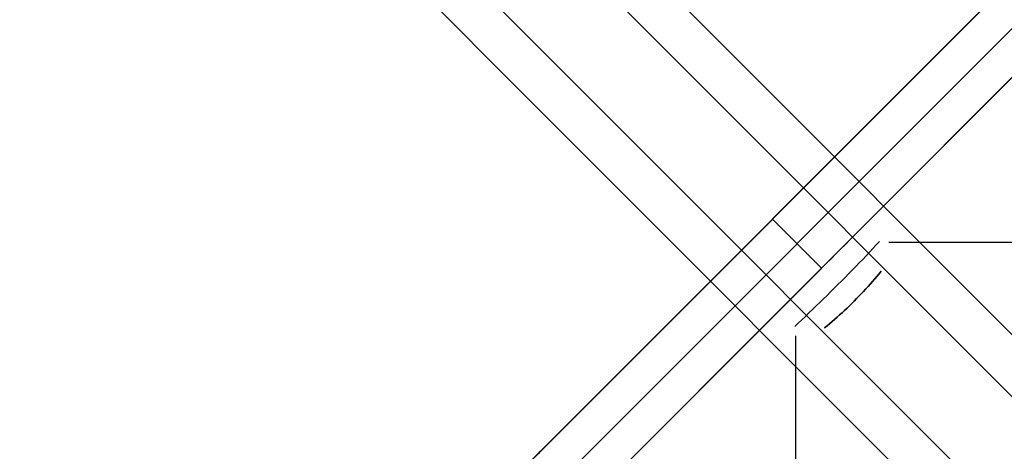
# Model space of a CAD drawing. Header units: millimetres. Extents: x -1690 to 192, y -898 to 54.
# Tile 106 of 256: x -1689 to -1668, y 32 to 41. Entities that reach past the tile are written whole.
import ezdxf

# ---------------------------------------------------------------- set-up
doc = ezdxf.new("R2010")
doc.units = ezdxf.units.MM
doc.header["$MEASUREMENT"] = 0
doc.layers.add('OVIDIO 186x93x72h', color=7, linetype='Continuous')

msp = doc.modelspace()

# ---------------------------------------------------------------- linework, layer by layer
at = {"layer": 'OVIDIO 186x93x72h'}
for points in [[(-1656.959053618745, 53.28244048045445), (-1689.485310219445, 20.75618387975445)], [(-1689.485310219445, 20.75618387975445), (-1656.959053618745, 53.28244048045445)], [(-1656.42872637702, 52.75211323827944), (-1688.95498297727, 20.22585663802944)], [(-1655.898396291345, 52.22178315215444), (-1688.424652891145, 19.69552655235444)], [(-1688.424652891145, 19.69552655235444), (-1655.898396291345, 52.22178315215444)], [(-1662.439134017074, 47.80236577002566), (-1684.005235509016, 26.23626427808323)], [(-1661.37847384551, 46.74170559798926), (-1682.944575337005, 25.17560410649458)], [(-1678.525157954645, 31.71634183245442), (-1667.919211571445, 42.32228821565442)], [(-1667.919211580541, 42.32228822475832), (-1678.525157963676, 31.71634184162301)], [(-1678.232496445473, 32.00900334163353), (-1668.211873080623, 42.02962670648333)], [(-1668.211873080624, 42.02962670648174), (-1678.232496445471, 32.00900334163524)], [(-1678.232496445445, 32.00900334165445), (-1668.211873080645, 42.02962670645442)], [(-1668.211873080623, 42.02962670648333), (-1678.232496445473, 32.00900334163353)], [(-1678.232496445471, 32.00900334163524), (-1668.211873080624, 42.02962670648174)], [(-1667.388889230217, 41.79196587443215), (-1677.994835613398, 31.18601949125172)], [(-1666.858559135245, 41.26163577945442), (-1677.464505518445, 30.65568939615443)], [(-1677.464505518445, 30.65568939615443), (-1666.858559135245, 41.26163577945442)], [(-1672.16153232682, 35.95866258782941), (-1673.222184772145, 37.01931503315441)], [(-1672.161524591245, 35.95865485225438), (-1673.222181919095, 37.01931218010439)], [(-1658.310575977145, 36.51315194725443), (-1670.703560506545, 36.51315194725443)], [(-1672.716021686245, 22.10770623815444), (-1672.716021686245, 34.50069076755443)], [(-1678.283332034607, 31.95694076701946), (-1678.232496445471, 32.00900334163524)], [(-1678.232496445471, 32.00900334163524), (-1678.283332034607, 31.95694076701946)]]:
    msp.add_lwpolyline(points, dxfattribs=at)
at = {"layer": 'OVIDIO 186x93x72h', "extrusion": (1, 0, 0)}
for points in [[(37.01931502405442, 717.3735819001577), (37.01931502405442, 718.8735819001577)], [(37.01931502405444, -2.62641810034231), (37.01931502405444, 717.3735819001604)], [(37.18397234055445, 714.5114148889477), (35.84233155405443, 717.1946964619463)], [(35.84233155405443, 717.1946964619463), (37.18397234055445, 714.5114148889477)], [(37.18397234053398, 714.5114148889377), (35.8423315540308, 717.1946964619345)], [(35.95865485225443, -2.626418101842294), (35.95865485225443, 717.3735819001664)], [(34.50069076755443, 714.5114148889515), (22.10770623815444, 714.5114148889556)], [(22.10770623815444, 717.1946964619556), (34.50069076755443, 717.194696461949)]]:
    msp.add_lwpolyline(points, dxfattribs=at)
at = {"layer": 'OVIDIO 186x93x72h', "extrusion": (-0.004840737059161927, 0.999988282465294, 4.687041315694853e-05)}
for points in [[(1670.737769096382, 714.5115557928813), (1670.503987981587, 714.5092922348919)], [(1670.503987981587, 714.5092922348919), (1670.737769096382, 714.5115557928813)]]:
    msp.add_lwpolyline(points, dxfattribs=at)
at = {"layer": 'OVIDIO 186x93x72h', "extrusion": (0.9997656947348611, 0.009303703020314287, -0.01954473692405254)}
for points in [[(51.44043292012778, 684.4359828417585), (52.73010551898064, 681.7273403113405)], [(52.73010551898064, 681.7273403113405), (51.44043292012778, 684.4359828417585)]]:
    msp.add_lwpolyline(points, dxfattribs=at)
at = {"layer": 'OVIDIO 186x93x72h', "extrusion": (0.9997656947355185, 0.009303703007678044, -0.01954473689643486)}
msp.add_lwpolyline([(52.73010549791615, 681.7273403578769), (51.44043592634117, 684.4359765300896)], dxfattribs=at)
at = {"layer": 'OVIDIO 186x93x72h', "extrusion": (0.2357022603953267, -0.2357022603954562, 0.9428090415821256)}
msp.add_lwpolyline([(-1155.07277799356, 1376.762160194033), (-1155.07277799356, 1267.684356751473)], dxfattribs=at)
at = {"layer": 'OVIDIO 186x93x72h', "extrusion": (0, 1, 0)}
for points in [[(1658.310575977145, 714.5114148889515), (1670.703560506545, 714.5114148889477)], [(1670.703560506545, 717.1946964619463), (1658.310575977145, 717.1946964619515)], [(1673.386842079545, 714.5114148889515), (1672.045201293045, 717.194696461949)], [(1673.386842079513, 714.5114148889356), (1672.045201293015, 717.1946964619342)], [(1672.045201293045, 717.194696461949), (1673.386842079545, 714.5114148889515)], [(1678.232496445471, 717.3735819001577), (1678.232496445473, 718.8735819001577)], [(1678.232496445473, 718.8735819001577), (1678.232496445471, 717.3735819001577)]]:
    msp.add_lwpolyline(points, dxfattribs=at)
at = {"layer": 'OVIDIO 186x93x72h', "extrusion": (0.07164277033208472, -0.008942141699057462, 0.9973902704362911)}
msp.add_lwpolyline([(-170.6923969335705, 1709.707410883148), (-170.6923969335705, 1709.910812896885)], dxfattribs=at)
at = {"layer": 'OVIDIO 186x93x72h', "extrusion": (0.9861963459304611, 0.05097080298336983, -0.1575396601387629)}
msp.add_lwpolyline([(122.6117287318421, 442.6341838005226), (121.6765550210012, 445.4847038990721)], dxfattribs=at)
at = {"layer": 'OVIDIO 186x93x72h', "extrusion": (0.05716619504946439, 0.9718253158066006, 0.2286647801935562)}
for points in [[(1670.640156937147, 712.4696203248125), (1671.387566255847, 709.56421513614)], [(1671.387566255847, 709.56421513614), (1670.640156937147, 712.4696203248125)]]:
    msp.add_lwpolyline(points, dxfattribs=at)
at = {"layer": 'OVIDIO 186x93x72h', "extrusion": (0.1452360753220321, -0.04420125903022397, 0.988409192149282)}
for points in [[(-452.1449368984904, 1698.990164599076), (-452.1449368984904, 1699.168720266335)], [(-452.1449368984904, 1699.168720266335), (-452.1449368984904, 1698.990164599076)]]:
    msp.add_lwpolyline(points, dxfattribs=at)
at = {"layer": 'OVIDIO 186x93x72h', "extrusion": (0.2357022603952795, -0.235702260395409, 0.9428090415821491)}
msp.add_lwpolyline([(-1156.02146129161, 1267.684356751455), (-1156.02146129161, 1376.762160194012)], dxfattribs=at)
at = {"layer": 'OVIDIO 186x93x72h', "extrusion": (0.05097080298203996, 0.9861963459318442, 0.1575396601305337)}
msp.add_lwpolyline([(1672.180437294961, 713.3621540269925), (1671.245261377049, 716.2126808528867)], dxfattribs=at)
at = {"layer": 'OVIDIO 186x93x72h', "extrusion": (0.9999882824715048, -0.004840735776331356, -4.687038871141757e-05)}
for points in [[(26.39986297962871, 714.4329749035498), (26.63364409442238, 714.4352384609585)], [(26.63364409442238, 714.4352384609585), (26.39986297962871, 714.4329749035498)]]:
    msp.add_lwpolyline(points, dxfattribs=at)
at = {"layer": 'OVIDIO 186x93x72h', "extrusion": (0.009303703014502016, 0.9997656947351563, 0.01954473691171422)}
for points in [[(1673.636478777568, 714.0026917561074), (1672.346806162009, 716.7113343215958)], [(1672.346806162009, 716.7113343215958), (1673.636478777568, 714.0026917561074)]]:
    msp.add_lwpolyline(points, dxfattribs=at)
at = {"layer": 'OVIDIO 186x93x72h', "extrusion": (0.00930370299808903, 0.9997656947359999, 0.0195447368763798)}
msp.add_lwpolyline([(1673.347543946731, 714.6095288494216), (1672.346806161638, 716.711334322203)], dxfattribs=at)
at = {"layer": 'OVIDIO 186x93x72h', "extrusion": (0.008942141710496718, -0.07164277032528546, 0.997390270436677)}
msp.add_lwpolyline([(-1655.563656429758, 292.4623418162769), (-1655.563656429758, 292.6657438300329)], dxfattribs=at)
at = {"layer": 'OVIDIO 186x93x72h', "extrusion": (0.235702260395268, -0.2357022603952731, 0.942809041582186)}
msp.add_lwpolyline([(-1158.867511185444, 1267.684356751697), (-1158.867511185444, 1376.762160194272)], dxfattribs=at)
at = {"layer": 'OVIDIO 186x93x72h', "extrusion": (0.04420130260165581, -0.1452362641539, 0.9884091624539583)}
for points in [[(-1589.560096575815, 622.8639789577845), (-1589.560096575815, 622.6854232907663)], [(-1589.560096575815, 622.6854232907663), (-1589.560096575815, 622.8639789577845)]]:
    msp.add_lwpolyline(points, dxfattribs=at)
at = {"layer": 'OVIDIO 186x93x72h', "extrusion": (0.2357022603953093, -0.2357022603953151, 0.9428090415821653)}
msp.add_lwpolyline([(-1157.918827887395, 1376.762160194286), (-1157.918827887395, 1267.684356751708)], dxfattribs=at)
at = {"layer": 'OVIDIO 186x93x72h'}
for points in [[(-1672.161527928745, 35.95865818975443, 714.2430007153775), (-1672.058297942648, 36.0618919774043, 714.2448859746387), (-1671.955077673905, 36.16511279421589, 714.2505408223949), (-1671.851923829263, 36.26826333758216, 714.2599677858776), (-1671.74889311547, 36.37128630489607, 714.2731693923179), (-1671.64604550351, 36.47412174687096, 714.2901457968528), (-1671.543454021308, 36.57669912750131, 714.3108876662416), (-1671.441194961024, 36.67894526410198, 714.3353832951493), (-1671.33934461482, 36.7807869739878, 714.363620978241), (-1671.23797587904, 36.88215411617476, 714.3955877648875), (-1671.137148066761, 36.9829887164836, 714.4312657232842), (-1671.036917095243, 37.0832358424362, 714.4706356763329), (-1670.937338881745, 37.18284056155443, 714.5136784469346)], [(-1670.937338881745, 37.18284056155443, 714.5136784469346), (-1671.036917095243, 37.0832358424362, 714.4706356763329), (-1671.137148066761, 36.9829887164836, 714.4312657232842), (-1671.23797587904, 36.88215411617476, 714.3955877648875), (-1671.33934461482, 36.7807869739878, 714.363620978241), (-1671.441194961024, 36.67894526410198, 714.3353832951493), (-1671.543454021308, 36.57669912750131, 714.3108876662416), (-1671.64604550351, 36.47412174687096, 714.2901457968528), (-1671.74889311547, 36.37128630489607, 714.2731693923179), (-1671.851923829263, 36.26826333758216, 714.2599677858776), (-1671.955077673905, 36.16511279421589, 714.2505408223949), (-1672.058297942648, 36.0618919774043, 714.2448859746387), (-1672.161527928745, 35.95865818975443, 714.2430007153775)], [(-1670.904870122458, 36.5382876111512, 715.867721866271), (-1670.976933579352, 36.46144579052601, 715.8343236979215), (-1671.049737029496, 36.38427145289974, 715.8037619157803), (-1671.123232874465, 36.30681398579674, 715.7760510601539), (-1671.197373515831, 36.22912277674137, 715.751205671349), (-1671.272111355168, 36.15124721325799, 715.7292402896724), (-1671.34739879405, 36.07323668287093, 715.7101694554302), (-1671.42318823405, 35.99514057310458, 715.6940077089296), (-1671.499432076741, 35.91700827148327, 715.6807695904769), (-1671.576081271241, 35.83889032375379, 715.6704675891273), (-1671.653088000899, 35.76083473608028, 715.6631050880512), (-1671.730403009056, 35.68289067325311, 715.658683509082), (-1671.807977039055, 35.60510730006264, 715.657204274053)], [(-1673.385710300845, 34.73446914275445, 714.5136784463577), (-1673.286105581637, 34.83404735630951, 714.4706356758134), (-1673.185858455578, 34.93427832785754, 714.4312657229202), (-1673.08502385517, 35.03510614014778, 714.3955877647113), (-1672.983656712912, 35.1364748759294, 714.3636209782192), (-1672.881815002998, 35.23832522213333, 714.335383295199), (-1672.779568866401, 35.34058428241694, 714.3108876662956), (-1672.676991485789, 35.4431757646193, 714.2901457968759), (-1672.574156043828, 35.54602337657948, 714.2731693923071), (-1672.471133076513, 35.64905409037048, 714.2599677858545), (-1672.367982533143, 35.75220793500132, 714.2505408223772), (-1672.264761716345, 35.85542820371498, 714.2448859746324), (-1672.161527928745, 35.95865818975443, 714.2430007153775)], [(-1672.161527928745, 35.95865818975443, 714.2430007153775), (-1672.264761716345, 35.85542820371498, 714.2448859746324), (-1672.367982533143, 35.75220793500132, 714.2505408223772), (-1672.471133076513, 35.64905409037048, 714.2599677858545), (-1672.574156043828, 35.54602337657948, 714.2731693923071), (-1672.676991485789, 35.4431757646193, 714.2901457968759), (-1672.779568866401, 35.34058428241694, 714.3108876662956), (-1672.881815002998, 35.23832522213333, 714.335383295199), (-1672.983656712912, 35.1364748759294, 714.3636209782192), (-1673.08502385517, 35.03510614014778, 714.3955877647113), (-1673.185858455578, 34.93427832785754, 714.4312657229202), (-1673.286105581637, 34.83404735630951, 714.4706356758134), (-1673.385710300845, 34.73446914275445, 714.5136784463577)], [(-1670.872400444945, 35.89371643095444, 717.2218035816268), (-1670.917694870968, 35.83878946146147, 717.1977479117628), (-1670.963683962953, 35.78401863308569, 717.1757852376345), (-1671.010332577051, 35.72943252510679, 717.1559175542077), (-1671.057605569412, 35.67505971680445, 717.1381468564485), (-1671.105468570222, 35.62092962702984, 717.1224747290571), (-1671.153890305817, 35.56707503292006, 717.1089011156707), (-1671.20284027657, 35.51352955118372, 717.0974255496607), (-1671.252287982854, 35.46032679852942, 717.0880475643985), (-1671.302202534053, 35.4074993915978, 717.0807655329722), (-1671.352551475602, 35.35507594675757, 717.0755731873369), (-1671.403301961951, 35.30308408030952, 717.0724630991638), (-1671.454421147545, 35.25155140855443, 717.0714278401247)], [(-1671.454421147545, 35.25155140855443, 717.0714278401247), (-1671.403301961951, 35.30308408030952, 717.0724630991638), (-1671.352551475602, 35.35507594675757, 717.0755731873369), (-1671.302202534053, 35.4074993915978, 717.0807655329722), (-1671.252287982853, 35.46032679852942, 717.0880475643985), (-1671.20284027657, 35.51352955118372, 717.0974255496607), (-1671.153890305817, 35.56707503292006, 717.1089011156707), (-1671.105468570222, 35.62092962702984, 717.1224747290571), (-1671.057605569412, 35.67505971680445, 717.1381468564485), (-1671.010332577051, 35.72943252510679, 717.1559175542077), (-1670.963683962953, 35.78401863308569, 717.1757852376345), (-1670.917694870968, 35.83878946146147, 717.1977479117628), (-1670.872400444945, 35.89371643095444, 717.2218035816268)], [(-1672.741157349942, 34.70200038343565, 715.8677218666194), (-1672.66431552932, 34.77406384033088, 715.8343236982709), (-1672.5871411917, 34.84686729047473, 715.8037619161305), (-1672.509683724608, 34.92036313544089, 715.7760510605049), (-1672.431992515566, 34.994503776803, 715.7512056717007), (-1672.354116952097, 35.06924161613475, 715.7292402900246), (-1672.276106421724, 35.14452905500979, 715.7101694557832), (-1672.198010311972, 35.22031849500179, 715.694007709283), (-1672.119878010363, 35.2965623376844, 715.6807695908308), (-1672.04176006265, 35.3732115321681, 715.6704675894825), (-1671.963704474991, 35.45021826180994, 715.6631050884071), (-1671.885760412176, 35.52753326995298, 715.6586835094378), (-1671.807977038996, 35.60510729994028, 715.6572042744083)], [(-1672.096586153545, 34.66953070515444, 717.2218036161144), (-1672.041663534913, 34.71482151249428, 717.1977497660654), (-1671.986896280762, 34.76080751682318, 717.1757882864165), (-1671.932312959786, 34.80745361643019, 717.1559212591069), (-1671.877942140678, 34.85472470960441, 717.1381507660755), (-1671.823813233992, 34.90258646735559, 717.1224784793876), (-1671.769959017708, 34.9510076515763, 717.1089044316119), (-1671.716413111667, 34.99995779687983, 717.0974282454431), (-1671.663209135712, 35.04940643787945, 717.0880495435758), (-1671.610379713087, 35.09932271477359, 717.0807667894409), (-1671.557953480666, 35.14967419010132, 717.0755738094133), (-1671.505958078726, 35.20042803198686, 717.0724632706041), (-1671.454421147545, 35.25155140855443, 717.0714278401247)], [(-1671.454421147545, 35.25155140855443, 717.0714278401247), (-1671.505958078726, 35.20042803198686, 717.0724632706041), (-1671.557953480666, 35.14967419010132, 717.0755738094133), (-1671.610379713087, 35.09932271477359, 717.0807667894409), (-1671.663209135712, 35.04940643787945, 717.0880495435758), (-1671.716413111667, 34.99995779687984, 717.0974282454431), (-1671.769959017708, 34.95100765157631, 717.1089044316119), (-1671.823813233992, 34.9025864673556, 717.1224784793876), (-1671.877942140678, 34.85472470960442, 717.1381507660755), (-1671.932312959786, 34.80745361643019, 717.1559212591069), (-1671.986896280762, 34.76080751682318, 717.1757882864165), (-1672.041663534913, 34.71482151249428, 717.1977497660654), (-1672.096586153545, 34.66953070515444, 717.2218036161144)]]:
    msp.add_polyline3d(points, dxfattribs=at)

doc.saveas('drawing.dxf')
